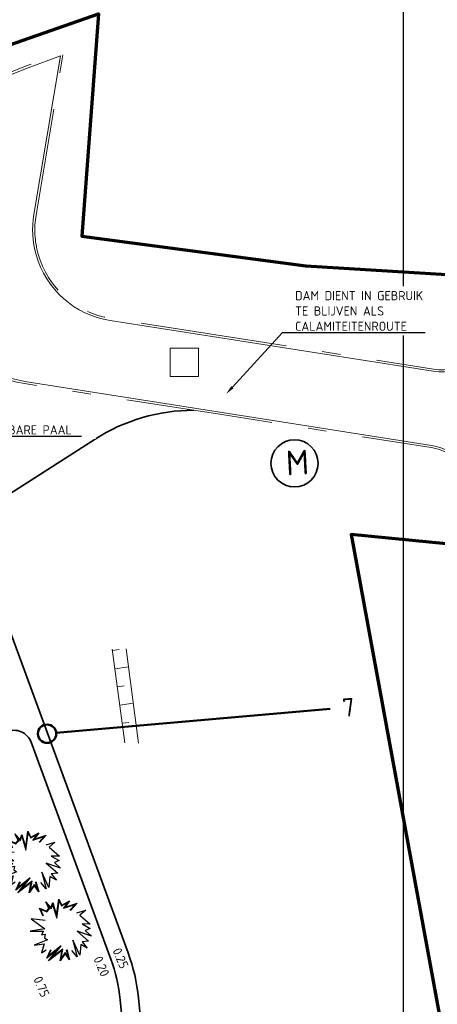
# Model space of a CAD drawing. Header units: metres. Extents: x 109063 to 109671, y 521086 to 521391.
# Tile 81 of 85: x 109392 to 109414, y 521263 to 521316. Entities that reach past the tile are written whole.
import ezdxf
from ezdxf import colors
from ezdxf.entities.mleader import LeaderData, LeaderLine
from ezdxf.enums import TextEntityAlignment as Align
from ezdxf.math import Vec2, Vec3

# ---------------------------------------------------------------- set-up
doc = ezdxf.new("R2010")
doc.units = ezdxf.units.M
doc.linetypes.add('VH-OPSLUITBAND_120X250_A', pattern=[13, 8, -2, 1, -2])
for name, color, linetype, lineweight in [('B-WE-GW-TALUDARCERING_KORT-G', 253, 'Continuous', 18), ('B-WE-GW-TALUDARCERING_LANG-G', 253, 'Continuous', 18), ('B-WE-RI-HWA_RIOOLPUT-G', 253, 'Continuous', 18), ('B-WE-VH-KANTOPSLUITING_OPSLUITBAND_120X250-G', 253, 'VH-OPSLUITBAND_120X250_A', 18), ('B-WE-VH-KANTVERHARDING_WEG-G', 253, 'Continuous', 18), ('N-WE-GR-HEESTER_SYMPHORICARPOS ALBUS (SNEEUWBES)-S', 90, 'Continuous', 25), ('N-WE-KG-WERKGRENS_FASE 3A-G', 10, 'XX-WERKGRENS_CIRCEL', 70), ('N-WE-VH-KANTVERHARDING_VOETPAD_WANDELPAD-G', 2, 'Continuous', 35), ('N-WE-VH-KANTVERHARDING_WEG-G', 4, 'Continuous', 35), ('X-XX-AL-T25', 7, 'Continuous', 25), ('X-XX-AL-VERWIJZING-S', 7, 'Continuous', 25)]:
    doc.layers.add(name, color=color, linetype=linetype, lineweight=lineweight)
doc.layers.add('B-WE-OG-HULPLIJN-G', color=253, linetype='Continuous', lineweight=18, plot=False)
doc.layers.add('X-XX-AL-HULPLIJN-G', color=2, linetype='Continuous', lineweight=30, plot=False)
doc.layers.get('0').freeze()
doc.styles.add('NLCS-ISO', font='NLCS-ISO.ttf')
doc.styles.add('NLCS-ISO-M200-T25', font='NLCS-ISO.ttf', dxfattribs={"height": 0.5})
doc.styles.add('NLCS-ISO-M500-T25', font='NLCS-ISO.ttf', dxfattribs={"height": 1.25})
doc.linetypes.add('XX-WERKGRENS_CIRCEL', pattern='A,10,-2.5,[69,NLCS.SHX,S=1,R=0,X=0,Y=0],-2.5', length=15)

# ---------------------------------------------------------------- blocks, each defined once
blk = doc.blocks.new('*U393')
at = {"color": 0, "linetype": 'ByBlock', "lineweight": 50}
blk.add_lwpolyline([(75, 0), (0, 0)], dxfattribs=at)
blk.add_circle((-2.5, 0), 2.5, dxfattribs=at)
at = {"color": 0, "linetype": 'ByBlock', "style": 'NLCS-ISO'}
blk.add_attdef('NPROFNR', text='', height=5, dxfattribs=at).set_placement((80, 0), align=Align.MIDDLE_CENTER)
blk = doc.blocks.new('SGR-HEESTER_06')
at = {"flags": 128}
for points in [[(-0.247, 0.534), (-0.247, 0.776), (-0.104, 0.615), (-0.104, 0.615), (-0.018, 0.652), (-0.018, 0.857), (0.045, 0.652), (0.15, 0.758), (0.131, 0.652), (0.094, 0.391), (0.336, 0.77), (0.343, 0.59), (0.585, 0.609), (0.398, 0.503), (0.74, 0.46), (0.492, 0.36)], [(-0.247, 0.404), (-0.57, 0.602), (-0.353, 0.199), (-0.738, 0.311), (-0.415, 0.156), (-0.502, 0.094), (-0.402, 0.063), (-0.458, -0.018), (-0.415, -0.105), (-0.8, -0.08), (-0.539, -0.161), (-0.707, -0.359), (-0.564, -0.335)], [(-0.232, 0.534), (-0.232, 0.736), (-0.109, 0.596), (-0.002, 0.642), (-0.002, 0.753), (0.037, 0.623), (0.127, 0.712), (0.116, 0.654), (0.069, 0.324), (0.323, 0.72), (0.328, 0.573), (0.517, 0.588), (0.351, 0.494), (0.679, 0.452), (0.486, 0.375)], [(0.628, 0.224), (0.876, 0.187), (0.672, 0.131), (0.827, -0.204), (0.628, -0.111), (0.771, -0.316), (0.628, -0.31), (0.715, -0.521), (0.423, -0.229), (0.591, -0.608), (0.423, -0.552), (0.479, -0.763), (0.355, -0.601), (0.206, -0.856), (0.212, -0.403), (0.125, -0.862), (0.069, -0.645)], [(-0.049, -0.564), (-0.092, -0.85), (-0.136, -0.645), (-0.34, -0.769), (-0.173, -0.533), (-0.626, -0.632), (-0.272, -0.459), (-0.638, -0.546), (-0.44, -0.378)], [(-0.064, -0.562), (-0.095, -0.764), (-0.125, -0.621), (-0.285, -0.718), (-0.137, -0.51), (-0.506, -0.59), (-0.143, -0.412), (-0.579, -0.516), (-0.43, -0.39)]]:
    blk.add_lwpolyline(points, dxfattribs=at)

msp = doc.modelspace()

# ---------------------------------------------------------------- linework, layer by layer
at = {"layer": 'B-WE-GW-TALUDARCERING_KORT-G'}
for p, q in [((109396.679, 521282.078), (109397.051, 521282.128)), ((109396.946, 521280.096), (109397.315, 521280.146)), ((109397.212, 521278.114), (109397.579, 521278.163))]:
    msp.add_line(p, q, dxfattribs=at)
at = {"layer": 'B-WE-GW-TALUDARCERING_LANG-G'}
for p, q in [((109396.812, 521281.087), (109397.554, 521281.187)), ((109397.079, 521279.105), (109397.815, 521279.204))]:
    msp.add_line(p, q, dxfattribs=at)
at = {"layer": 'B-WE-OG-HULPLIJN-G', "flags": 128}
for points in [[(109396.67, 521282.147), (109397.355, 521277.054)], [(109397.424, 521282.179), (109398.1, 521277.04)]]:
    msp.add_lwpolyline(points, dxfattribs=at)
at = {"layer": 'B-WE-RI-HWA_RIOOLPUT-G', "flags": 128}
msp.add_lwpolyline([(109399.822, 521298.554), (109399.822, 521297.004), (109401.372, 521297.004), (109401.372, 521298.554)], close=True, dxfattribs=at)
at = {"layer": 'B-WE-VH-KANTOPSLUITING_OPSLUITBAND_120X250-G', "flags": 128}
for points in [[(109392.632, 521303.676, -0.110596), (109392.518, 521305.805), (109394.007, 521314.664), (109392.038, 521313.943), (109357.924, 521300.438), (109359.853, 521295.566), (109382.48, 521304.524, -0.421106), (109386.242, 521302.843), (109386.796, 521301.341)], [(109417.514, 521300.147), (109417.501, 521300.001, -0.434353), (109414.185, 521297.408), (109396.572, 521300.176, -0.293212), (109392.632, 521303.676, -0.293212)]]:
    msp.add_lwpolyline(points, format="xyb", dxfattribs=at)
at = {"layer": 'B-WE-VH-KANTVERHARDING_WEG-G'}
for points in [[(109392.517, 521303.643, -0.110596), (109392.399, 521305.825), (109393.854, 521314.48), (109392.081, 521313.831), (109358.08, 521300.371), (109359.92, 521295.722), (109382.436, 521304.635, -0.421106), (109386.355, 521302.885), (109386.909, 521301.382)], [(109417.633, 521300.137), (109417.62, 521299.991, -0.434353), (109414.166, 521297.289), (109396.554, 521300.057, -0.293212), (109392.517, 521303.643)]]:
    msp.add_lwpolyline(points, format="xyb", dxfattribs=at)
at = {"layer": 'N-WE-VH-KANTVERHARDING_VOETPAD_WANDELPAD-G', "flags": 128}
msp.add_lwpolyline([(109395.069, 521232.191), (109395.141, 521234.019, 0.081502), (109394.782, 521236.911), (109393.837, 521240.123, -0.279414), (109396.755, 521251.147, 0.229551), (109397.96, 521254.421), (109397.104, 521263.053, 0.063474), (109396.595, 521265.271), (109392.253, 521277.077, 0.430922), (109390.917, 521277.65), (109387.024, 521275.962)], format="xyb", dxfattribs=at)
at = {"layer": 'N-WE-VH-KANTVERHARDING_WEG-G'}
msp.add_line((109384.995, 521286.736), (109395.731, 521293.596), dxfattribs=at)
msp.add_circle((109406.611, 521292.274), 1.285, dxfattribs=at)
msp.add_arc((109401.115, 521285.169), 10, 89.9544, 122.5744, dxfattribs=at)
at = {"layer": 'X-XX-AL-HULPLIJN-G', "flags": 128}
msp.add_lwpolyline([(109217.068, 521390.72), (109412.538, 521390.72), (109412.538, 521229.992), (109217.068, 521229.992)], close=True, dxfattribs=at)

# ---------------------------------------------------------------- block references
at = {"layer": 'N-WE-GR-HEESTER_SYMPHORICARPOS ALBUS (SNEEUWBES)-S', "xscale": 2, "yscale": 2, "zscale": 2, "rotation": 24.95459887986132}
for p in [(109392.116, 521270.554), (109393.799, 521266.851)]:
    msp.add_blockref('SGR-HEESTER_06', p, dxfattribs=at)
at = {"layer": 'X-XX-AL-VERWIJZING-S', "xscale": 0.1999999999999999, "yscale": 0.1999999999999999, "zscale": 0.1999999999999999, "rotation": 4.990053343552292}
msp.add_blockref('*U393', (109393.616, 521277.59), dxfattribs=at).add_auto_attribs({'NPROFNR': '7'})

# ---------------------------------------------------------------- texts
at = {"layer": 'N-WE-VH-KANTVERHARDING_WEG-G', "insert": (109406.106, 521292.959), "char_height": 1.348, "attachment_point": 1, "rotation": 3.1068, "style": 'NLCS-ISO-M500-T25'}
msp.add_mtext_dynamic_manual_height_columns('M', width=2.66183, gutter_width=2.808, heights=[0], dxfattribs=at)
at = {"layer": 'X-XX-AL-T25', "char_height": 0.5, "attachment_point": 1, "rotation": 293.2489, "style": 'NLCS-ISO-M200-T25'}
for s, heights, insert in [('0.25', [0], (109397.129, 521265.936)), ('0.20', [0.329], (109396.092, 521265.486)), ('0.75', [0], (109392.814, 521264.386))]:
    msp.add_mtext_dynamic_manual_height_columns(s, width=1.41981, gutter_width=2.5, heights=heights, dxfattribs=dict(at, insert=insert))

# ---------------------------------------------------------------- next in the draw order: leaders
at = {"layer": 'X-XX-AL-T25'}
ml = msp.add_multileader_mtext('Standard', dxfattribs=at)
ml.set_content('UITNEEMBARE PAAL', color=256, style='NLCS-ISO-M200-T25')
ml.set_leader_properties(color=256, linetype='ByLayer', lineweight=-1)
ml.build(insert=Vec2(0, 0))
ml.multileader.update_dxf_attribs({"text_left_attachment_type": 5, "text_right_attachment_type": 5, "dogleg_length": 0.5, "arrow_head_size": 0.5})
ctx = ml.context
ctx.base_point, ctx.char_height, ctx.arrow_head_size, ctx.landing_gap_size, ctx.plane_origin = Vec3(109388.319, 521293.749), 0.5, 0.5, 0.18, Vec3(109384.46, 521289.177)
ctx.left_attachment, ctx.right_attachment = 5, 5
notes = []
notes.append((ctx, [(0, (1, 1, 0), (109387.819, 521293.749), (1, 0), 0.5, [(1, [(109383.946, 521290.288), (109384.742, 521288.42)], 0, [])])]))
ctx.mtext.insert, ctx.mtext.width, ctx.mtext.defined_height, ctx.mtext.flow_direction = Vec3(109388.499, 521294.349), 7.02423, 0.441, 5
ctx.mtext.has_bg_fill, ctx.mtext.bg_color, ctx.mtext.bg_scale_factor, ctx.mtext.bg_transparency, ctx.mtext.use_window_bg_color = 1, -1027028792, 1.5, 0, 1
for ctx, leaders in notes:
    for number, flags, end, landing, length, lines in leaders:
        leader = LeaderData()
        leader.index, (leader.has_last_leader_line, leader.has_dogleg_vector, leader.attachment_direction) = number, flags
        leader.last_leader_point, leader.dogleg_vector, leader.dogleg_length = Vec3(end), Vec3(landing), length
        for number, points, colour, breaks in lines:
            line = LeaderLine()
            line.index, line.vertices, line.color, line.breaks = number, Vec3.list(points), colors.encode_raw_color(colour), breaks
            leader.lines.append(line)
        ctx.leaders.append(leader)

# ---------------------------------------------------------------- next in the draw order: linework, layer by layer
at = {"layer": 'B-WE-VH-KANTOPSLUITING_OPSLUITBAND_120X250-G', "flags": 128}
msp.add_lwpolyline([(109386.796, 521301.341), (109387.089, 521300.548, 0.271772), (109391.88, 521296.621), (109402.649, 521294.929), (109414.07, 521293.134, -0.352727), (109416.498, 521290.457, -0.352727)], format="xyb", dxfattribs=at)
at = {"layer": 'B-WE-VH-KANTVERHARDING_WEG-G'}
msp.add_lwpolyline([(109386.909, 521301.382), (109387.201, 521300.59, 0.271772), (109391.899, 521296.74), (109402.667, 521295.047), (109414.088, 521293.253, -0.352727), (109416.618, 521290.464, -0.352727)], format="xyb", dxfattribs=at)
at = {"layer": 'N-WE-VH-KANTVERHARDING_VOETPAD_WANDELPAD-G', "flags": 128}
msp.add_lwpolyline([(109388.859, 521289.205), (109397.533, 521265.616, -0.063474), (109398.099, 521263.152), (109398.955, 521254.52, -0.229551), (109397.449, 521250.427, 0.279414), (109394.796, 521240.405), (109395.741, 521237.194, -0.081502), (109396.14, 521233.98), (109396.068, 521232.152)], format="xyb", dxfattribs=at)

# ---------------------------------------------------------------- next in the draw order: leaders
at = {"layer": 'X-XX-AL-T25'}
ml = msp.add_multileader_mtext('Standard', dxfattribs=at)
ml.set_content('DAM DIENT IN GEBRUIK TE BLIJVEN ALS CALAMITEITENROUTE', color=256, style='NLCS-ISO-M200-T25')
ml.set_leader_properties(color=256, linetype='ByLayer', lineweight=-1)
ml.build(insert=Vec2(0, 0))
ml.multileader.update_dxf_attribs({"text_left_attachment_type": 5, "text_right_attachment_type": 5, "dogleg_length": 0.5, "arrow_head_size": 0.5})
ctx = ml.context
ctx.base_point, ctx.char_height, ctx.arrow_head_size, ctx.landing_gap_size, ctx.plane_origin = Vec3(109406.463, 521299.395), 0.5, 0.5, 0.18, Vec3(109402.604, 521296.815)
ctx.left_attachment, ctx.right_attachment = 5, 5
notes = []
notes.append((ctx, [(0, (1, 1, 0), (109405.963, 521299.395), (1, 0), 0.5, [(1, [(109402.886, 521296.058)], 0, [])])]))
ctx.mtext.insert, ctx.mtext.width, ctx.mtext.defined_height, ctx.mtext.flow_direction = Vec3(109406.643, 521301.662), 7.02423, 0.441, 5
ctx.mtext.has_bg_fill, ctx.mtext.bg_color, ctx.mtext.bg_scale_factor, ctx.mtext.bg_transparency, ctx.mtext.use_window_bg_color = 1, -1027028792, 1.5, 0, 1
for ctx, leaders in notes:
    for number, flags, end, landing, length, lines in leaders:
        leader = LeaderData()
        leader.index, (leader.has_last_leader_line, leader.has_dogleg_vector, leader.attachment_direction) = number, flags
        leader.last_leader_point, leader.dogleg_vector, leader.dogleg_length = Vec3(end), Vec3(landing), length
        for number, points, colour, breaks in lines:
            line = LeaderLine()
            line.index, line.vertices, line.color, line.breaks = number, Vec3.list(points), colors.encode_raw_color(colour), breaks
            leader.lines.append(line)
        ctx.leaders.append(leader)

# ---------------------------------------------------------------- next in the draw order: linework, layer by layer
at = {"layer": 'N-WE-KG-WERKGRENS_FASE 3A-G', "flags": 128}
msp.add_lwpolyline([(109325.985, 521089.891), (109318.976, 521087.098), (109317.759, 521090.31), (109323.357, 521094.593), (109238.454, 521245.385), (109219.993, 521235.574), (109205.062, 521230.405), (109136.282, 521195.493), (109151.524, 521165.711), (109133.203, 521154.372), (109118.97, 521166.626), (109096.884, 521210.772), (109081.12, 521240.821), (109089.41, 521256.905), (109098.836, 521261.004), (109101.047, 521258.31, 0.28099), (109115.146, 521256.234), (109161.484, 521279.683), (109182.49, 521274.188), (109197.384, 521282.23), (109207.411, 521265.019), (109222.743, 521273.13), (109202.684, 521306.819), (109330.854, 521375.957), (109334.104, 521366.956), (109359.352, 521304.007), (109395.916, 521316.767), (109395.014, 521304.654), (109407.223, 521303.045), (109419.647, 521302.279), (109418.208, 521287.556), (109409.708, 521288.408), (109419.013, 521237.753), (109418.562, 521234.864), (109426.445, 521234.185), (109428.101, 521222.066), (109421.278, 521222.223), (109442.345, 521149.248), (109444.21, 521130.53), (109415.056, 521118.995), (109417.942, 521109.017), (109389.8, 521098.734), (109393.219, 521089.125), (109386.118, 521086.75), (109367.934, 521091.648), (109364.106, 521102.437)], format="xyb", close=True, dxfattribs=at)

doc.saveas('drawing.dxf')
